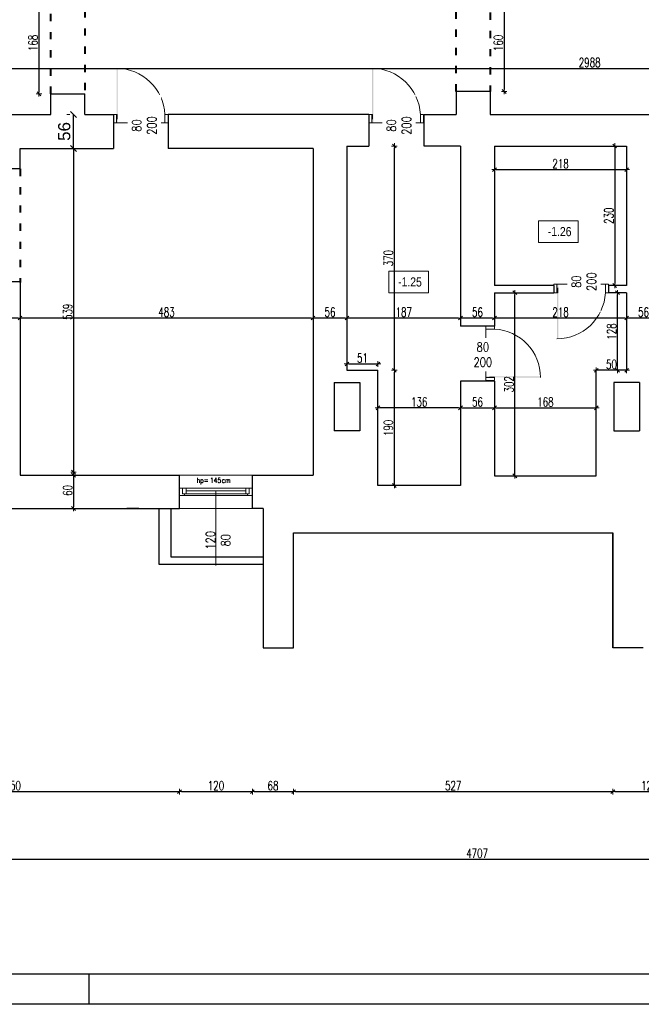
# Model space of a CAD drawing. Header units: millimetres. Extents: x 0 to 111311, y -48878 to -25280.
# Tile 48 of 161: x 68179 to 69204, y -32831 to -31207. Entities that reach past the tile are written whole.
import ezdxf

# ---------------------------------------------------------------- set-up
doc = ezdxf.new("R2010")
doc.units = ezdxf.units.MM
doc.linetypes.add('ACAD_ISO03W100', pattern=[30, 12, -18])
doc.linetypes.add('STRICHPUNKT', pattern=[0.5, 0.35, -0.05, 0.05, -0.05])
doc.layers.get('Defpoints').update_dxf_attribs({"color": 30})
for name, color, linetype, lineweight in [('0.35', 132, 'Continuous', 35), ('J opisy', 7, 'Continuous', 9), ('J stolarka_okna', 144, 'Continuous', 0), ('J wymiary', 1, 'Continuous', 9), ('kreskowanie', 250, 'Continuous', 9), ('MM', 6, 'Continuous', 40), ('okna', 5, 'Continuous', 20), ('OPIS', 7, 'Continuous', 5), ('sciany', 252, 'Continuous', 30)]:
    doc.layers.add(name, color=color, linetype=linetype, lineweight=lineweight)
doc.layers.add('e-cad_opisy', color=7, linetype='Continuous')
doc.styles.add('ADESK2', font='simplex', dxfattribs={"width": 0.7})
doc.styles.add('MtXpl_simplex_shx', font='simplex.shx')
doc.styles.get("Standard").update_dxf_attribs({"font": 'arial.ttf'})
doc.dimstyles.new('1-100', dxfattribs={"dimscale": 1.5, "dimtxt": 10, "dimasz": 2, "dimexe": 1, "dimexo": 1, "dimgap": 1.5, "dimtad": 1, "dimdec": 0, "dimrnd": 0.5, "dimdsep": 46, "dimtxsty": 'ADESK2', "dimblk": 'wymiar', "dimcen": -1, "dimdle": 5, "dimse1": 1, "dimse2": 1, "dimclrd": 256, "dimclre": 256, "dimclrt": 256, "dimadec": 0, "dimazin": 0, "dimtfac": 1, "dimtdec": 0, "dimtix": 1, "dimtmove": 0, "dimatfit": 3, "dimfxl": 20, "dimfxlon": 1, "dimtolj": 1, "dimtzin": 0, "dimarcsym": 0})
doc.dimstyles.new('Kopia gegutisa', dxfattribs={"dimscale": 5, "dimtxt": 4, "dimasz": 2, "dimexe": 1.25, "dimexo": 6, "dimgap": 1, "dimtad": 1, "dimdec": 0, "dimrnd": 0.1, "dimdsep": 46, "dimtxsty": 'Standard', "dimblk": 'OBLIQUE', "dimcen": 0, "dimadec": 0, "dimazin": 0, "dimtfac": 1, "dimtdec": 0, "dimtmove": 1, "dimatfit": 3, "dimldrblk": 'OBLIQUE', "dimfxl": 1.25, "dimtolj": 1, "dimtzin": 1, "dimlwe": 20, "dimarcsym": 0})

# ---------------------------------------------------------------- blocks, each defined once
blk = doc.blocks.new('A1_poziom')
at = {"ltscale": 0.8}
blk.add_line((345.5, 0), (345.5, 5), dxfattribs=at)
for points in [[(0, 0), (0, 297), (25, 297), (25, 594), (841, 594), (841, 0)], [(30, 5), (836, 5), (836, 589), (30, 589)]]:
    blk.add_lwpolyline(points, close=True)
blk = doc.blocks.new('wymiar')
for p, q in [((1.5, 0), (-1.5, 0)), ((1.06, 1.06), (-1.06, -1.06)), ((0, 1.5), (0, -1.5))]:
    blk.add_line(p, q)
blk = doc.blocks.new('*D2987')
at = {"layer": 'Defpoints', "color": 0, "ltscale": 4}
for p in [(69179.5, -31699.1), (69179.5, -31699.1), (69235.5, -31699.1)]:
    blk.add_point(p, dxfattribs=at)
at = {"layer": 'J wymiary', "lineweight": -2}
blk.add_line((69232.5, -31699.1), (69182.5, -31699.1), dxfattribs=at)
at = {"layer": 'J wymiary', "lineweight": -2, "ltscale": 4, "xscale": 3, "yscale": 3, "zscale": 3, "rotation": 180}
blk.add_blockref('wymiar', (69179.5, -31699.1), dxfattribs=at)
at = {"layer": 'J wymiary', "lineweight": -2, "ltscale": 4, "xscale": 3, "yscale": 3, "zscale": 3}
blk.add_blockref('wymiar', (69235.5, -31699.1), dxfattribs=at)
at = {"layer": 'J wymiary', "ltscale": 4, "insert": (69207.5, -31689.3), "char_height": 15, "attachment_point": 5, "style": 'ADESK2'}
blk.add_mtext('\\A1;56', dxfattribs=at)
blk = doc.blocks.new('*D2988')
at = {"layer": 'Defpoints', "color": 0, "ltscale": 4}
for p in [(68961.6, -31699.1), (68961.6, -31699.1), (69179.5, -31699.1)]:
    blk.add_point(p, dxfattribs=at)
at = {"layer": 'J wymiary', "lineweight": -2}
blk.add_line((69176.5, -31699.1), (68964.6, -31699.1), dxfattribs=at)
at = {"layer": 'J wymiary', "lineweight": -2, "ltscale": 4, "xscale": 3, "yscale": 3, "zscale": 3, "rotation": 180}
blk.add_blockref('wymiar', (68961.6, -31699.1), dxfattribs=at)
at = {"layer": 'J wymiary', "lineweight": -2, "ltscale": 4, "xscale": 3, "yscale": 3, "zscale": 3}
blk.add_blockref('wymiar', (69179.5, -31699.1), dxfattribs=at)
at = {"layer": 'J wymiary', "ltscale": 4, "insert": (69070.6, -31689.3), "char_height": 15, "attachment_point": 5, "style": 'ADESK2'}
blk.add_mtext('\\A1;218', dxfattribs=at)
blk = doc.blocks.new('*D2989')
at = {"layer": 'Defpoints', "color": 0, "ltscale": 4}
for p in [(68905.6, -31699.1), (68905.6, -31699.1), (68961.6, -31699.1)]:
    blk.add_point(p, dxfattribs=at)
at = {"layer": 'J wymiary', "lineweight": -2}
blk.add_line((68958.6, -31699.1), (68908.6, -31699.1), dxfattribs=at)
at = {"layer": 'J wymiary', "lineweight": -2, "ltscale": 4, "xscale": 3, "yscale": 3, "zscale": 3, "rotation": 180}
blk.add_blockref('wymiar', (68905.6, -31699.1), dxfattribs=at)
at = {"layer": 'J wymiary', "lineweight": -2, "ltscale": 4, "xscale": 3, "yscale": 3, "zscale": 3}
blk.add_blockref('wymiar', (68961.6, -31699.1), dxfattribs=at)
at = {"layer": 'J wymiary', "ltscale": 4, "insert": (68933.6, -31689.3), "char_height": 15, "attachment_point": 5, "style": 'ADESK2'}
blk.add_mtext('\\A1;56', dxfattribs=at)
blk = doc.blocks.new('*D2990')
at = {"layer": 'Defpoints', "color": 0, "ltscale": 4}
for p in [(68718.6, -31699.1), (68718.6, -31699.1), (68905.6, -31699.1)]:
    blk.add_point(p, dxfattribs=at)
at = {"layer": 'J wymiary', "lineweight": -2}
blk.add_line((68902.6, -31699.1), (68721.6, -31699.1), dxfattribs=at)
at = {"layer": 'J wymiary', "lineweight": -2, "ltscale": 4, "xscale": 3, "yscale": 3, "zscale": 3, "rotation": 180}
blk.add_blockref('wymiar', (68718.6, -31699.1), dxfattribs=at)
at = {"layer": 'J wymiary', "lineweight": -2, "ltscale": 4, "xscale": 3, "yscale": 3, "zscale": 3}
blk.add_blockref('wymiar', (68905.6, -31699.1), dxfattribs=at)
at = {"layer": 'J wymiary', "ltscale": 4, "insert": (68812.1, -31689.3), "char_height": 15, "attachment_point": 5, "style": 'ADESK2'}
blk.add_mtext('\\A1;187', dxfattribs=at)
blk = doc.blocks.new('*D2991')
at = {"layer": 'Defpoints', "color": 0, "ltscale": 4}
for p in [(68662.6, -31699.1), (68662.6, -31699.1), (68718.6, -31699.1)]:
    blk.add_point(p, dxfattribs=at)
at = {"layer": 'J wymiary', "lineweight": -2}
blk.add_line((68715.6, -31699.1), (68665.6, -31699.1), dxfattribs=at)
at = {"layer": 'J wymiary', "lineweight": -2, "ltscale": 4, "xscale": 3, "yscale": 3, "zscale": 3, "rotation": 180}
blk.add_blockref('wymiar', (68662.6, -31699.1), dxfattribs=at)
at = {"layer": 'J wymiary', "lineweight": -2, "ltscale": 4, "xscale": 3, "yscale": 3, "zscale": 3}
blk.add_blockref('wymiar', (68718.6, -31699.1), dxfattribs=at)
at = {"layer": 'J wymiary', "ltscale": 4, "insert": (68690.6, -31689.3), "char_height": 15, "attachment_point": 5, "style": 'ADESK2'}
blk.add_mtext('\\A1;56', dxfattribs=at)
blk = doc.blocks.new('*D2992')
at = {"layer": 'Defpoints', "color": 0, "ltscale": 4}
for p in [(68179.6, -31699.1), (68179.6, -31703.6), (68662.6, -31703.6)]:
    blk.add_point(p, dxfattribs=at)
at = {"layer": 'J wymiary', "lineweight": -2}
blk.add_line((68659.6, -31699.1), (68182.6, -31699.1), dxfattribs=at)
at = {"layer": 'J wymiary', "lineweight": -2, "ltscale": 4, "xscale": 3, "yscale": 3, "zscale": 3, "rotation": 180}
blk.add_blockref('wymiar', (68179.6, -31699.1), dxfattribs=at)
at = {"layer": 'J wymiary', "lineweight": -2, "ltscale": 4, "xscale": 3, "yscale": 3, "zscale": 3}
blk.add_blockref('wymiar', (68662.6, -31699.1), dxfattribs=at)
at = {"layer": 'J wymiary', "ltscale": 4, "insert": (68421.1, -31689.3), "char_height": 15, "attachment_point": 5, "style": 'ADESK2'}
blk.add_mtext('\\A1;483', dxfattribs=at)
blk = doc.blocks.new('*D2993')
at = {"layer": 'Defpoints', "color": 0, "ltscale": 4}
for p in [(68124.6, -31699.1), (68124.6, -31699.1), (68179.6, -31699.1)]:
    blk.add_point(p, dxfattribs=at)
at = {"layer": 'J wymiary', "lineweight": -2}
blk.add_line((68176.6, -31699.1), (68127.6, -31699.1), dxfattribs=at)
at = {"layer": 'J wymiary', "lineweight": -2, "ltscale": 4, "xscale": 3, "yscale": 3, "zscale": 3, "rotation": 180}
blk.add_blockref('wymiar', (68124.6, -31699.1), dxfattribs=at)
at = {"layer": 'J wymiary', "lineweight": -2, "ltscale": 4, "xscale": 3, "yscale": 3, "zscale": 3}
blk.add_blockref('wymiar', (68179.6, -31699.1), dxfattribs=at)
at = {"layer": 'J wymiary', "ltscale": 4, "insert": (68152.1, -31689.3), "char_height": 15, "attachment_point": 5, "style": 'ADESK2'}
blk.add_mtext('\\A1;55', dxfattribs=at)
blk = doc.blocks.new('*D3065')
at = {"layer": 'Defpoints', "color": 0, "ltscale": 4}
for p in [(68179.6, -31419.3), (68179.6, -31958.3), (68267.9, -31958.3)]:
    blk.add_point(p, dxfattribs=at)
at = {"layer": 'J wymiary', "lineweight": -2}
blk.add_line((68267.9, -31422.3), (68267.9, -31955.3), dxfattribs=at)
at = {"layer": 'J wymiary', "lineweight": -2, "ltscale": 4, "xscale": 3, "yscale": 3, "zscale": 3}
for p, rotation in [((68267.9, -31419.3), 90), ((68267.9, -31958.3), 270)]:
    blk.add_blockref('wymiar', p, dxfattribs=dict(at, rotation=rotation))
at = {"layer": 'J wymiary', "ltscale": 4, "insert": (68258.1, -31688.8), "char_height": 15, "attachment_point": 5, "rotation": 90, "style": 'ADESK2'}
blk.add_mtext('\\A1;539', dxfattribs=at)
blk = doc.blocks.new('_Oblique')
at = {"layer": 'kreskowanie', "color": 0, "lineweight": -2}
blk.add_line((-0.5, -0.5), (0.5, 0.5), dxfattribs=at)
blk = doc.blocks.new('*D3066')
at = {"layer": '0.35', "color": 0, "lineweight": 20}
for p, q in [((68256.6, -31363.3), (68261.6, -31363.3)), ((68244.1, -31419.3), (68261.6, -31419.3))]:
    blk.add_line(p, q, dxfattribs=at)
at = {"layer": '0.35', "color": 0, "linetype": 'ByBlock', "lineweight": -2}
blk.add_line((68267.9, -31419.3), (68267.9, -31363.3), dxfattribs=at)
at = {"layer": 'Defpoints', "color": 0, "ltscale": 4}
for p in [(68267.9, -31363.3), (68286.6, -31363.3), (68274.1, -31419.3)]:
    blk.add_point(p, dxfattribs=at)
at = {"layer": '0.35', "color": 0, "lineweight": -2, "ltscale": 4, "xscale": 10, "yscale": 10, "zscale": 10}
for p, rotation in [((68267.9, -31363.3), 90), ((68267.9, -31419.3), 270)]:
    blk.add_blockref('_Oblique', p, dxfattribs=dict(at, rotation=rotation))
at = {"layer": '0.35', "color": 0, "ltscale": 4, "insert": (68252.6, -31391.3), "char_height": 20, "attachment_point": 5, "rotation": 90}
blk.add_mtext('\\A1;56', dxfattribs=at)
blk = doc.blocks.new('*D3067')
at = {"layer": 'Defpoints', "color": 0, "ltscale": 4}
for p in [(68262.9, -31953.3), (68262.9, -32013.3), (68267.9, -32013.3)]:
    blk.add_point(p, dxfattribs=at)
at = {"layer": 'J wymiary', "lineweight": -2}
blk.add_line((68267.9, -31956.3), (68267.9, -32010.3), dxfattribs=at)
at = {"layer": 'J wymiary', "lineweight": -2, "ltscale": 4, "xscale": 3, "yscale": 3, "zscale": 3}
for p, rotation in [((68267.9, -31953.3), 90), ((68267.9, -32013.3), 270)]:
    blk.add_blockref('wymiar', p, dxfattribs=dict(at, rotation=rotation))
at = {"layer": 'J wymiary', "ltscale": 4, "insert": (68258.1, -31983.3), "char_height": 15, "attachment_point": 5, "rotation": 90, "style": 'ADESK2'}
blk.add_mtext('\\A1;60', dxfattribs=at)
blk = doc.blocks.new('*D3072')
at = {"layer": 'Defpoints', "color": 0, "ltscale": 4}
for p in [(70612.6, -31287.4), (67624.6, -31298.3), (70612.6, -31298.3)]:
    blk.add_point(p, dxfattribs=at)
at = {"layer": 'J wymiary', "lineweight": -2}
blk.add_line((67627.6, -31287.4), (70609.6, -31287.4), dxfattribs=at)
at = {"layer": 'J wymiary', "lineweight": -2, "ltscale": 4, "xscale": 3, "yscale": 3, "zscale": 3, "rotation": 180}
blk.add_blockref('wymiar', (67624.6, -31287.4), dxfattribs=at)
at = {"layer": 'J wymiary', "lineweight": -2, "ltscale": 4, "xscale": 3, "yscale": 3, "zscale": 3}
blk.add_blockref('wymiar', (70612.6, -31287.4), dxfattribs=at)
at = {"layer": 'J wymiary', "ltscale": 4, "insert": (69118.6, -31277.6), "char_height": 15, "attachment_point": 5, "style": 'ADESK2'}
blk.add_mtext('\\A1;2988', dxfattribs=at)
blk = doc.blocks.new('*D3073')
at = {"layer": 'Defpoints', "color": 0, "ltscale": 4}
for p in [(68769.6, -31803.3), (68905.6, -31803.3), (68769.6, -31847.2)]:
    blk.add_point(p, dxfattribs=at)
at = {"layer": 'J wymiary', "lineweight": -2}
blk.add_line((68902.6, -31847.2), (68772.6, -31847.2), dxfattribs=at)
at = {"layer": 'J wymiary', "lineweight": -2, "ltscale": 4, "xscale": 3, "yscale": 3, "zscale": 3, "rotation": 180}
blk.add_blockref('wymiar', (68769.6, -31847.2), dxfattribs=at)
at = {"layer": 'J wymiary', "lineweight": -2, "ltscale": 4, "xscale": 3, "yscale": 3, "zscale": 3}
blk.add_blockref('wymiar', (68905.6, -31847.2), dxfattribs=at)
at = {"layer": 'J wymiary', "ltscale": 4, "insert": (68837.6, -31837.5), "char_height": 15, "attachment_point": 5, "style": 'ADESK2'}
blk.add_mtext('\\A1;136', dxfattribs=at)
blk = doc.blocks.new('*D3074')
at = {"layer": 'Defpoints', "color": 0, "ltscale": 4}
for p in [(68905.6, -31847.2), (68961.6, -31847.2), (68961.6, -31847.2)]:
    blk.add_point(p, dxfattribs=at)
at = {"layer": 'J wymiary', "lineweight": -2}
blk.add_line((68908.6, -31847.2), (68958.6, -31847.2), dxfattribs=at)
at = {"layer": 'J wymiary', "lineweight": -2, "ltscale": 4, "xscale": 3, "yscale": 3, "zscale": 3, "rotation": 180}
blk.add_blockref('wymiar', (68905.6, -31847.2), dxfattribs=at)
at = {"layer": 'J wymiary', "lineweight": -2, "ltscale": 4, "xscale": 3, "yscale": 3, "zscale": 3}
blk.add_blockref('wymiar', (68961.6, -31847.2), dxfattribs=at)
at = {"layer": 'J wymiary', "ltscale": 4, "insert": (68933.6, -31837.5), "char_height": 15, "attachment_point": 5, "style": 'ADESK2'}
blk.add_mtext('\\A1;56', dxfattribs=at)
blk = doc.blocks.new('*D3075')
at = {"layer": 'Defpoints', "color": 0, "ltscale": 4}
for p in [(68961.6, -31847.2), (69129.5, -31847.2), (69129.5, -31847.2)]:
    blk.add_point(p, dxfattribs=at)
at = {"layer": 'J wymiary', "lineweight": -2}
blk.add_line((68964.6, -31847.2), (69126.5, -31847.2), dxfattribs=at)
at = {"layer": 'J wymiary', "lineweight": -2, "ltscale": 4, "xscale": 3, "yscale": 3, "zscale": 3, "rotation": 180}
blk.add_blockref('wymiar', (68961.6, -31847.2), dxfattribs=at)
at = {"layer": 'J wymiary', "lineweight": -2, "ltscale": 4, "xscale": 3, "yscale": 3, "zscale": 3}
blk.add_blockref('wymiar', (69129.5, -31847.2), dxfattribs=at)
at = {"layer": 'J wymiary', "ltscale": 4, "insert": (69045.6, -31837.5), "char_height": 15, "attachment_point": 5, "style": 'ADESK2'}
blk.add_mtext('\\A1;168', dxfattribs=at)
blk = doc.blocks.new('*D3076')
at = {"layer": 'Defpoints', "color": 0, "ltscale": 4}
for p in [(68769.6, -31785.3), (68796.7, -31785.3), (68769.6, -31975.3)]:
    blk.add_point(p, dxfattribs=at)
at = {"layer": 'J wymiary', "lineweight": -2}
blk.add_line((68796.7, -31972.3), (68796.7, -31788.3), dxfattribs=at)
at = {"layer": 'J wymiary', "lineweight": -2, "ltscale": 4, "xscale": 3, "yscale": 3, "zscale": 3}
for p, rotation in [((68796.7, -31785.3), 90), ((68796.7, -31975.3), 270)]:
    blk.add_blockref('wymiar', p, dxfattribs=dict(at, rotation=rotation))
at = {"layer": 'J wymiary', "ltscale": 4, "insert": (68786.9, -31880.3), "char_height": 15, "attachment_point": 5, "rotation": 90, "style": 'ADESK2'}
blk.add_mtext('\\A1;190', dxfattribs=at)
blk = doc.blocks.new('*D3077')
at = {"layer": 'Defpoints', "color": 0, "ltscale": 4}
for p in [(68754.6, -31415.3), (68796.7, -31415.3), (68769.6, -31785.3)]:
    blk.add_point(p, dxfattribs=at)
at = {"layer": 'J wymiary', "lineweight": -2}
blk.add_line((68796.7, -31782.3), (68796.7, -31418.3), dxfattribs=at)
at = {"layer": 'J wymiary', "lineweight": -2, "ltscale": 4, "xscale": 3, "yscale": 3, "zscale": 3}
for p, rotation in [((68796.7, -31415.3), 90), ((68796.7, -31785.3), 270)]:
    blk.add_blockref('wymiar', p, dxfattribs=dict(at, rotation=rotation))
at = {"layer": 'J wymiary', "ltscale": 4, "insert": (68786.9, -31600.3), "char_height": 15, "attachment_point": 5, "rotation": 90, "style": 'ADESK2'}
blk.add_mtext('\\A1;370', dxfattribs=at)
blk = doc.blocks.new('*D3078')
at = {"layer": 'Defpoints', "color": 0, "ltscale": 4}
for p in [(68961.6, -31657.3), (68995.2, -31657.3), (68961.6, -31959.3)]:
    blk.add_point(p, dxfattribs=at)
at = {"layer": 'J wymiary', "lineweight": -2}
blk.add_line((68995.2, -31956.3), (68995.2, -31660.3), dxfattribs=at)
at = {"layer": 'J wymiary', "lineweight": -2, "ltscale": 4, "xscale": 3, "yscale": 3, "zscale": 3}
for p, rotation in [((68995.2, -31657.3), 90), ((68995.2, -31959.3), 270)]:
    blk.add_blockref('wymiar', p, dxfattribs=dict(at, rotation=rotation))
at = {"layer": 'J wymiary', "ltscale": 4, "insert": (68985.5, -31808.3), "char_height": 15, "attachment_point": 5, "rotation": 90, "style": 'ADESK2'}
blk.add_mtext('\\A1;302', dxfattribs=at)
blk = doc.blocks.new('*D3079')
at = {"layer": 'Defpoints', "color": 0, "ltscale": 4}
for p in [(69164.5, -31657.3), (69179.5, -31657.3), (69179.5, -31785.3)]:
    blk.add_point(p, dxfattribs=at)
at = {"layer": 'J wymiary', "lineweight": -2}
blk.add_line((69164.5, -31782.3), (69164.5, -31660.3), dxfattribs=at)
at = {"layer": 'J wymiary', "lineweight": -2, "ltscale": 4, "xscale": 3, "yscale": 3, "zscale": 3}
for p, rotation in [((69164.5, -31657.3), 90), ((69164.5, -31785.3), 270)]:
    blk.add_blockref('wymiar', p, dxfattribs=dict(at, rotation=rotation))
at = {"layer": 'J wymiary', "ltscale": 4, "insert": (69154.8, -31721.3), "char_height": 15, "attachment_point": 5, "rotation": 90, "style": 'ADESK2'}
blk.add_mtext('\\A1;128', dxfattribs=at)
blk = doc.blocks.new('*D3080')
at = {"layer": 'Defpoints', "color": 0, "ltscale": 4}
for p in [(69129.5, -31785.3), (69129.5, -31785.3), (69179.5, -31785.3)]:
    blk.add_point(p, dxfattribs=at)
at = {"layer": 'J wymiary', "lineweight": -2}
blk.add_line((69176.5, -31785.3), (69132.5, -31785.3), dxfattribs=at)
at = {"layer": 'J wymiary', "lineweight": -2, "ltscale": 4, "xscale": 3, "yscale": 3, "zscale": 3, "rotation": 180}
blk.add_blockref('wymiar', (69129.5, -31785.3), dxfattribs=at)
at = {"layer": 'J wymiary', "lineweight": -2, "ltscale": 4, "xscale": 3, "yscale": 3, "zscale": 3}
blk.add_blockref('wymiar', (69179.5, -31785.3), dxfattribs=at)
at = {"layer": 'J wymiary', "ltscale": 4, "insert": (69154.5, -31775.5), "char_height": 15, "attachment_point": 5, "style": 'ADESK2'}
blk.add_mtext('\\A1;50', dxfattribs=at)
blk = doc.blocks.new('*D3081')
at = {"layer": 'Defpoints', "color": 0, "ltscale": 4}
for p in [(68769.6, -31774.8), (68718.6, -31785.3), (68769.6, -31785.3)]:
    blk.add_point(p, dxfattribs=at)
at = {"layer": 'J wymiary', "lineweight": -2}
blk.add_line((68721.6, -31774.8), (68766.6, -31774.8), dxfattribs=at)
at = {"layer": 'J wymiary', "lineweight": -2, "ltscale": 4, "xscale": 3, "yscale": 3, "zscale": 3, "rotation": 180}
blk.add_blockref('wymiar', (68718.6, -31774.8), dxfattribs=at)
at = {"layer": 'J wymiary', "lineweight": -2, "ltscale": 4, "xscale": 3, "yscale": 3, "zscale": 3}
blk.add_blockref('wymiar', (68769.6, -31774.8), dxfattribs=at)
at = {"layer": 'J wymiary', "ltscale": 4, "insert": (68744.1, -31765.1), "char_height": 15, "attachment_point": 5, "style": 'ADESK2'}
blk.add_mtext('\\A1;51', dxfattribs=at)
blk = doc.blocks.new('*D3082')
at = {"layer": 'Defpoints', "color": 0, "ltscale": 4}
for p in [(68961.6, -31415.3), (69179.5, -31415.3), (69179.5, -31454.3)]:
    blk.add_point(p, dxfattribs=at)
at = {"layer": 'J wymiary', "lineweight": -2}
blk.add_line((68964.6, -31454.3), (69176.5, -31454.3), dxfattribs=at)
at = {"layer": 'J wymiary', "lineweight": -2, "ltscale": 4, "xscale": 3, "yscale": 3, "zscale": 3, "rotation": 180}
blk.add_blockref('wymiar', (68961.6, -31454.3), dxfattribs=at)
at = {"layer": 'J wymiary', "lineweight": -2, "ltscale": 4, "xscale": 3, "yscale": 3, "zscale": 3}
blk.add_blockref('wymiar', (69179.5, -31454.3), dxfattribs=at)
at = {"layer": 'J wymiary', "ltscale": 4, "insert": (69070.6, -31444.6), "char_height": 15, "attachment_point": 5, "style": 'ADESK2'}
blk.add_mtext('\\A1;218', dxfattribs=at)
blk = doc.blocks.new('*D3083')
at = {"layer": 'Defpoints', "color": 0, "ltscale": 4}
for p in [(69179.5, -31415.3), (69159.9, -31645.3), (69179.5, -31645.3)]:
    blk.add_point(p, dxfattribs=at)
at = {"layer": 'J wymiary', "lineweight": -2}
blk.add_line((69159.9, -31418.3), (69159.9, -31642.3), dxfattribs=at)
at = {"layer": 'J wymiary', "lineweight": -2, "ltscale": 4, "xscale": 3, "yscale": 3, "zscale": 3}
for p, rotation in [((69159.9, -31415.3), 90), ((69159.9, -31645.3), 270)]:
    blk.add_blockref('wymiar', p, dxfattribs=dict(at, rotation=rotation))
at = {"layer": 'J wymiary', "ltscale": 4, "insert": (69150.2, -31530.3), "char_height": 15, "attachment_point": 5, "rotation": 90, "style": 'ADESK2'}
blk.add_mtext('\\A1;230', dxfattribs=at)
blk = doc.blocks.new('*D3086')
at = {"layer": 'Defpoints', "color": 0, "ltscale": 4}
for p in [(68977.6, -31165.3), (68977.6, -31325.3), (68977.6, -31325.3)]:
    blk.add_point(p, dxfattribs=at)
at = {"layer": 'J wymiary', "lineweight": -2}
blk.add_line((68977.6, -31168.3), (68977.6, -31322.3), dxfattribs=at)
at = {"layer": 'J wymiary', "lineweight": -2, "ltscale": 4, "xscale": 3, "yscale": 3, "zscale": 3}
for p, rotation in [((68977.6, -31165.3), 90), ((68977.6, -31325.3), 270)]:
    blk.add_blockref('wymiar', p, dxfattribs=dict(at, rotation=rotation))
at = {"layer": 'J wymiary', "ltscale": 4, "insert": (68967.9, -31245.3), "char_height": 15, "attachment_point": 5, "rotation": 90, "style": 'ADESK2'}
blk.add_mtext('\\A1;160', dxfattribs=at)
blk = doc.blocks.new('*D3087')
at = {"layer": 'Defpoints', "color": 0, "ltscale": 4}
for p in [(68210.8, -31161.3), (68210.8, -31329.3), (68210.8, -31329.3)]:
    blk.add_point(p, dxfattribs=at)
at = {"layer": 'J wymiary', "lineweight": -2}
blk.add_line((68210.8, -31164.3), (68210.8, -31326.3), dxfattribs=at)
at = {"layer": 'J wymiary', "lineweight": -2, "ltscale": 4, "xscale": 3, "yscale": 3, "zscale": 3}
for p, rotation in [((68210.8, -31161.3), 90), ((68210.8, -31329.3), 270)]:
    blk.add_blockref('wymiar', p, dxfattribs=dict(at, rotation=rotation))
at = {"layer": 'J wymiary', "ltscale": 4, "insert": (68201, -31245.3), "char_height": 15, "attachment_point": 5, "rotation": 90, "style": 'ADESK2'}
blk.add_mtext('\\A1;168', dxfattribs=at)
blk = doc.blocks.new('*D3174')
at = {"layer": 'Defpoints', "color": 0, "ltscale": 4}
for p in [(67892.6, -32003.5), (68442.6, -32002), (68442.6, -32480.2)]:
    blk.add_point(p, dxfattribs=at)
at = {"layer": 'J wymiary', "lineweight": -2}
blk.add_line((67895.6, -32480.2), (68439.6, -32480.2), dxfattribs=at)
at = {"layer": 'J wymiary', "lineweight": -2, "ltscale": 4, "xscale": 3, "yscale": 3, "zscale": 3, "rotation": 180}
blk.add_blockref('wymiar', (67892.6, -32480.2), dxfattribs=at)
at = {"layer": 'J wymiary', "lineweight": -2, "ltscale": 4, "xscale": 3, "yscale": 3, "zscale": 3}
blk.add_blockref('wymiar', (68442.6, -32480.2), dxfattribs=at)
at = {"layer": 'J wymiary', "ltscale": 4, "insert": (68167.6, -32470.4), "char_height": 15, "attachment_point": 5, "style": 'ADESK2'}
blk.add_mtext('\\A1;550', dxfattribs=at)
blk = doc.blocks.new('*D3175')
at = {"layer": 'Defpoints', "color": 0, "ltscale": 4}
for p in [(68442.6, -32002), (68562.6, -32002.4), (68562.6, -32480.2)]:
    blk.add_point(p, dxfattribs=at)
at = {"layer": 'J wymiary', "lineweight": -2}
blk.add_line((68445.6, -32480.2), (68559.6, -32480.2), dxfattribs=at)
at = {"layer": 'J wymiary', "lineweight": -2, "ltscale": 4, "xscale": 3, "yscale": 3, "zscale": 3, "rotation": 180}
blk.add_blockref('wymiar', (68442.6, -32480.2), dxfattribs=at)
at = {"layer": 'J wymiary', "lineweight": -2, "ltscale": 4, "xscale": 3, "yscale": 3, "zscale": 3}
blk.add_blockref('wymiar', (68562.6, -32480.2), dxfattribs=at)
at = {"layer": 'J wymiary', "ltscale": 4, "insert": (68502.6, -32470.4), "char_height": 15, "attachment_point": 5, "style": 'ADESK2'}
blk.add_mtext('\\A1;120', dxfattribs=at)
blk = doc.blocks.new('*D3176')
at = {"layer": 'Defpoints', "color": 0, "ltscale": 4}
for p in [(68562.6, -32002.4), (68630.6, -32053.3), (68630.6, -32480.2)]:
    blk.add_point(p, dxfattribs=at)
at = {"layer": 'J wymiary', "lineweight": -2}
blk.add_line((68565.6, -32480.2), (68627.6, -32480.2), dxfattribs=at)
at = {"layer": 'J wymiary', "lineweight": -2, "ltscale": 4, "xscale": 3, "yscale": 3, "zscale": 3, "rotation": 180}
blk.add_blockref('wymiar', (68562.6, -32480.2), dxfattribs=at)
at = {"layer": 'J wymiary', "lineweight": -2, "ltscale": 4, "xscale": 3, "yscale": 3, "zscale": 3}
blk.add_blockref('wymiar', (68630.6, -32480.2), dxfattribs=at)
at = {"layer": 'J wymiary', "ltscale": 4, "insert": (68596.6, -32470.4), "char_height": 15, "attachment_point": 5, "style": 'ADESK2'}
blk.add_mtext('\\A1;68', dxfattribs=at)
blk = doc.blocks.new('*D3190')
at = {"layer": 'Defpoints', "color": 0, "ltscale": 4}
for p in [(68630.6, -32053.3), (69156.9, -32053.3), (69156.9, -32480.2)]:
    blk.add_point(p, dxfattribs=at)
at = {"layer": 'J wymiary', "lineweight": -2}
blk.add_line((68633.6, -32480.2), (69153.9, -32480.2), dxfattribs=at)
at = {"layer": 'J wymiary', "lineweight": -2, "ltscale": 4, "xscale": 3, "yscale": 3, "zscale": 3, "rotation": 180}
blk.add_blockref('wymiar', (68630.6, -32480.2), dxfattribs=at)
at = {"layer": 'J wymiary', "lineweight": -2, "ltscale": 4, "xscale": 3, "yscale": 3, "zscale": 3}
blk.add_blockref('wymiar', (69156.9, -32480.2), dxfattribs=at)
at = {"layer": 'J wymiary', "ltscale": 4, "insert": (68893.7, -32470.4), "char_height": 15, "attachment_point": 5, "style": 'ADESK2'}
blk.add_mtext('\\A1;527', dxfattribs=at)
blk = doc.blocks.new('*D3191')
at = {"layer": 'Defpoints', "color": 0, "ltscale": 4}
for p in [(69276.9, -32013.3), (69156.9, -32053.3), (69276.9, -32480.2)]:
    blk.add_point(p, dxfattribs=at)
at = {"layer": 'J wymiary', "lineweight": -2}
blk.add_line((69159.9, -32480.2), (69273.9, -32480.2), dxfattribs=at)
at = {"layer": 'J wymiary', "lineweight": -2, "ltscale": 4, "xscale": 3, "yscale": 3, "zscale": 3, "rotation": 180}
blk.add_blockref('wymiar', (69156.9, -32480.2), dxfattribs=at)
at = {"layer": 'J wymiary', "lineweight": -2, "ltscale": 4, "xscale": 3, "yscale": 3, "zscale": 3}
blk.add_blockref('wymiar', (69276.9, -32480.2), dxfattribs=at)
at = {"layer": 'J wymiary', "ltscale": 4, "insert": (69216.9, -32470.4), "char_height": 15, "attachment_point": 5, "style": 'ADESK2'}
blk.add_mtext('\\A1;120', dxfattribs=at)
blk = doc.blocks.new('*D3192')
at = {"layer": 'Defpoints', "color": 0, "ltscale": 4}
for p in [(66579.6, -32290.3), (71286.6, -32291.4), (71286.6, -32591.6)]:
    blk.add_point(p, dxfattribs=at)
at = {"layer": 'J wymiary', "lineweight": -2}
blk.add_line((66582.6, -32591.6), (71283.6, -32591.6), dxfattribs=at)
at = {"layer": 'J wymiary', "lineweight": -2, "ltscale": 4, "xscale": 3, "yscale": 3, "zscale": 3, "rotation": 180}
blk.add_blockref('wymiar', (66579.6, -32591.6), dxfattribs=at)
at = {"layer": 'J wymiary', "lineweight": -2, "ltscale": 4, "xscale": 3, "yscale": 3, "zscale": 3}
blk.add_blockref('wymiar', (71286.6, -32591.6), dxfattribs=at)
at = {"layer": 'J wymiary', "ltscale": 4, "insert": (68933.1, -32581.9), "char_height": 15, "attachment_point": 5, "style": 'ADESK2'}
blk.add_mtext('\\A1;4707', dxfattribs=at)

msp = doc.modelspace()

# ---------------------------------------------------------------- linework, layer by layer
at = {"layer": 'J opisy'}
for p, q in [((68380.014, -31406.949), (68380.014, -31356.949)), ((68801.014, -31406.949), (68801.014, -31356.949)), ((69105.958, -31613.618), (69105.958, -31663.618)), ((68917.92, -31755.856), (68967.92, -31755.856))]:
    msp.add_line(p, q, dxfattribs=at)
at = {"layer": 'J opisy', "linetype": 'Continuous', "lineweight": 9}
msp.add_line((68502.586, -31984.284), (68502.586, -32107.284), dxfattribs=at)
at = {"layer": 'J stolarka_okna'}
for p, q in [((68333.586, -31377.284), (68333.586, -31363.284)), ((68339.537, -31363.284), (68333.586, -31363.284)), ((68338.586, -31371.284), (68338.586, -31363.284)), ((68338.586, -31377.284), (68338.586, -31371.284)), ((68418.586, -31377.284), (68418.586, -31363.284)), ((68423.586, -31363.284), (68418.586, -31363.284)), ((68754.586, -31377.284), (68754.586, -31363.284)), ((68760.537, -31363.284), (68754.586, -31363.284)), ((68759.586, -31371.284), (68759.586, -31363.284)), ((68759.586, -31377.284), (68759.586, -31371.284)), ((68839.586, -31377.284), (68839.586, -31363.284)), ((68844.586, -31363.284), (68839.586, -31363.284)), ((68844.586, -31363.284), (68844.586, -31377.284)), ((68333.586, -31377.284), (68338.586, -31377.284)), ((68338.586, -31377.284), (68418.586, -31377.284)), ((68418.586, -31377.284), (68423.586, -31377.284)), ((68754.586, -31377.284), (68759.586, -31377.284)), ((68759.586, -31377.284), (68839.586, -31377.284)), ((68839.586, -31377.284), (68844.586, -31377.284)), ((69059.53, -31643.284), (69064.53, -31643.284)), ((69059.53, -31643.284), (69059.53, -31657.284)), ((69064.53, -31643.284), (69064.53, -31649.284)), ((69064.53, -31643.284), (69144.53, -31643.284)), ((69064.53, -31649.284), (69064.53, -31657.284)), ((69144.53, -31643.284), (69149.53, -31643.284)), ((69144.53, -31643.284), (69144.53, -31657.284)), ((69149.53, -31657.284), (69149.53, -31643.284)), ((69065.481, -31657.284), (69059.53, -31657.284)), ((69149.53, -31657.284), (69144.53, -31657.284)), ((68947.586, -31717.284), (68947.586, -31712.284)), ((68961.586, -31712.284), (68947.586, -31712.284)), ((68947.586, -31797.284), (68947.586, -31717.284)), ((68947.586, -31717.284), (68961.586, -31717.284)), ((68961.586, -31712.284), (68961.586, -31717.284)), ((68947.586, -31797.284), (68953.586, -31797.284)), ((68947.586, -31802.284), (68947.586, -31797.284)), ((68953.586, -31797.284), (68961.586, -31797.284)), ((68961.586, -31796.333), (68961.586, -31802.284)), ((68947.586, -31802.284), (68961.586, -31802.284))]:
    msp.add_line(p, q, dxfattribs=at)
at = {"layer": 'J stolarka_okna', "linetype": 'Continuous', "lineweight": 9}
for p, q in [((68562.586, -31958.284), (68442.586, -31958.284)), ((68562.586, -31979.784), (68442.586, -31979.784)), ((68442.586, -31979.784), (68442.586, -31991.784)), ((68442.586, -31991.784), (68562.586, -31991.784)), ((68453.586, -31979.784), (68447.586, -31979.784)), ((68447.586, -31979.784), (68447.586, -31988.784)), ((68453.586, -31988.784), (68447.586, -31988.784)), ((68450.586, -31988.784), (68450.586, -31991.784)), ((68453.586, -31979.784), (68453.586, -31988.784)), ((68551.586, -31984.284), (68453.586, -31984.284)), ((68551.586, -31988.784), (68453.586, -31988.784)), ((68557.586, -31979.784), (68551.586, -31979.784)), ((68551.586, -31979.784), (68551.586, -31988.784)), ((68557.586, -31988.784), (68551.586, -31988.784)), ((68554.586, -31988.784), (68554.586, -31991.784)), ((68557.586, -31979.784), (68557.586, -31988.784)), ((68562.586, -31991.784), (68562.586, -31979.784)), ((68442.586, -32013.284), (68562.586, -32013.284))]:
    msp.add_line(p, q, dxfattribs=at)
at = {"layer": 'J stolarka_okna'}
for centre, start, end in [((68338.69, -31367.28), 2.863242, 90), ((68759.69, -31367.28), 2.863242, 90), ((69064.634, -31653.288), 270, 357.136758), ((68957.59, -31797.18), 0, 87.136758)]:
    msp.add_arc(centre, 79.996, start, end, dxfattribs=at)
for points in [[(68340.815, -31287.284), (68338.69, -31287.284), (68340.815, -31377.284), (68338.815, -31377.284)], [(68761.815, -31287.284), (68759.69, -31287.284), (68761.815, -31377.284), (68759.815, -31377.284)], [(69066.759, -31733.284), (69064.634, -31733.284), (69066.759, -31643.284), (69064.759, -31643.284)], [(69037.586, -31795.054), (69037.586, -31797.18), (68947.586, -31795.054), (68947.586, -31797.054)]]:
    msp.add_solid(points, dxfattribs=at)
at = {"layer": 'MM', "color": 251, "linetype": 'ACAD_ISO03W100'}
for p, q in [((68230.586, -31329.284), (68230.586, -31161.284)), ((68286.586, -31161.284), (68286.586, -31329.284)), ((68898.586, -31325.284), (68898.586, -31165.284)), ((68954.586, -31165.284), (68954.586, -31325.284)), ((68179.586, -31453.166), (68179.586, -31640.166))]:
    msp.add_line(p, q, dxfattribs=at)
at = {"layer": 'okna'}
msp.add_line((68310.586, -31363.284), (68315.586, -31363.284), dxfattribs=at)
at = {"layer": 'OPIS'}
for points in [[(69099.684, -31574.643), (69034.43, -31574.643), (69034.43, -31538.67), (69099.684, -31538.67)], [(68852.972, -31657.683), (68787.718, -31657.683), (68787.718, -31621.709), (68852.972, -31621.709)]]:
    msp.add_lwpolyline(points, close=True, dxfattribs=at)
at = {"layer": 'sciany'}
for p, q in [((68898.586, -31325.284), (68898.586, -31363.284)), ((68954.586, -31325.284), (68898.586, -31325.284)), ((68954.586, -31325.284), (68954.586, -31363.284)), ((68230.586, -31363.284), (68230.586, -31329.284)), ((68230.586, -31329.284), (68286.586, -31329.284)), ((68286.586, -31363.284), (68286.586, -31329.284)), ((67978.586, -31363.284), (68230.586, -31363.284)), ((68286.586, -31363.284), (68333.586, -31363.284)), ((68333.586, -31363.284), (68333.586, -31419.284)), ((68754.586, -31363.284), (68423.586, -31363.284)), ((68423.586, -31363.284), (68423.586, -31419.284)), ((68754.586, -31363.284), (68754.586, -31415.305)), ((68845.586, -31363.284), (68898.586, -31363.284)), ((68845.586, -31415.305), (68845.586, -31363.284)), ((68954.586, -31363.284), (69975.303, -31363.284)), ((68179.586, -31419.284), (68333.586, -31419.284)), ((68179.586, -31452.284), (68179.586, -31419.284)), ((68662.586, -31419.284), (68423.586, -31419.284)), ((68662.586, -31419.284), (68662.586, -31958.284)), ((68718.586, -31415.305), (68754.586, -31415.305)), ((68718.586, -31415.305), (68718.586, -31785.284)), ((68905.586, -31415.305), (68845.586, -31415.305)), ((68905.586, -31415.305), (68905.586, -31712.284)), ((68961.586, -31415.284), (68961.586, -31645.284)), ((68961.586, -31415.284), (69179.53, -31415.284)), ((69179.53, -31415.284), (69179.53, -31645.284)), ((68124.586, -31452.284), (68179.586, -31452.284)), ((68179.586, -31639.284), (68124.586, -31639.284)), ((68179.586, -31640.166), (68179.586, -31958.284)), ((69059.53, -31645.284), (68961.586, -31645.284)), ((69059.53, -31645.284), (69059.53, -31657.284)), ((69179.53, -31645.284), (69149.53, -31645.284)), ((69149.53, -31645.284), (69149.53, -31657.284)), ((68961.586, -31657.279), (68961.586, -31712.284)), ((68961.586, -31657.284), (69059.53, -31657.284)), ((69179.53, -31657.284), (69149.53, -31657.284)), ((69179.53, -31657.284), (69179.53, -31785.284)), ((68961.586, -31712.284), (68905.586, -31712.284)), ((68718.586, -31785.284), (68769.586, -31785.284)), ((68769.586, -31975.305), (68769.586, -31785.284)), ((69129.53, -31959.284), (69129.53, -31785.284)), ((69179.53, -31785.284), (69129.53, -31785.284)), ((68697.586, -31805.284), (68697.586, -31885.284)), ((68697.586, -31805.284), (68739.586, -31805.284)), ((68739.586, -31805.284), (68739.586, -31885.284)), ((68905.586, -31803.284), (68905.586, -31975.305)), ((68961.586, -31803.284), (68905.586, -31803.284)), ((68961.586, -31803.284), (68961.586, -31959.284)), ((69200.53, -31805.284), (69158.53, -31805.284)), ((69158.53, -31805.284), (69158.53, -31885.284)), ((69200.53, -31805.284), (69200.53, -31885.284)), ((68739.586, -31885.284), (68697.586, -31885.284)), ((69158.53, -31885.284), (69200.53, -31885.284)), ((68179.586, -31958.284), (68442.586, -31958.284)), ((68442.586, -32013.284), (68442.586, -31958.284)), ((68562.586, -31958.284), (68662.586, -31958.284)), ((68562.586, -32013.284), (68562.586, -31958.284)), ((68961.586, -31959.284), (69129.53, -31959.284)), ((68905.586, -31975.305), (68769.586, -31975.305)), ((67893.586, -32013.284), (68442.586, -32013.284)), ((68375.586, -32013.284), (68355.586, -32013.284)), ((68408.59, -32013.284), (68408.59, -32093.284)), ((68428.59, -32093.284), (68428.59, -32013.284)), ((68580.586, -32013.284), (68562.586, -32013.284)), ((68580.586, -32013.284), (68580.586, -32243.284)), ((68630.586, -32243.284), (68630.586, -32053.284)), ((68630.586, -32053.284), (69156.877, -32053.284)), ((69156.877, -32053.284), (69156.877, -32243.284)), ((69156.877, -32243.284), (69156.877, -32053.284)), ((68408.59, -32093.284), (68408.59, -32105.284)), ((68408.59, -32105.284), (68580.586, -32105.284)), ((68580.586, -32093.284), (68428.59, -32093.284)), ((68568.59, -32105.284), (68580.586, -32105.284)), ((68580.586, -32243.284), (68630.586, -32243.284)), ((69206.877, -32243.284), (69156.877, -32243.284))]:
    msp.add_line(p, q, dxfattribs=at)
at = {"layer": 'sciany', "linetype": 'STRICHPUNKT'}
for p, q in [((68339.537, -31371.284), (68339.537, -31363.284)), ((68760.537, -31371.284), (68760.537, -31363.284)), ((69065.481, -31649.284), (69065.481, -31657.284)), ((68953.586, -31796.333), (68961.586, -31796.333))]:
    msp.add_line(p, q, dxfattribs=at)

# ---------------------------------------------------------------- block references
at = {"layer": 'e-cad_opisy', "ltscale": 4, "xscale": 10, "yscale": 10, "zscale": 10}
msp.add_blockref('A1_poziom', (64838.495, -32831.019), dxfattribs=at)

# ---------------------------------------------------------------- texts
at = {"layer": 'J opisy', "style": 'MtXpl_simplex_shx', "width": 0.9}
for s, p in [('hp=', (68470.785, -31970.706)), ('145', (68492.728, -31970.706)), ('cm', (68511.928, -31970.706))]:
    msp.add_text(s, height=8, dxfattribs=at).set_placement(p)
at = {"layer": 'J opisy', "insert": (68506.017, -32065.66), "char_height": 15, "width": 30.20626, "attachment_point": 5, "rotation": 90, "line_spacing_factor": 0.771429}
msp.add_mtext('\\pxsm1;{\\Fsimplex|c238;\\W0.8;120\\Fsimplex|c0;\\P\\Fsimplex|c238;80}', dxfattribs=at)
at = {"layer": 'OPIS', "char_height": 15, "width": 48.75, "attachment_point": 5, "line_spacing_factor": 0.857143}
for s, insert in [('{\\fArial Narrow|b0|i0|c238|p34;-1.26}', (69069.089, -31556.543)), ('{\\fArial Narrow|b0|i0|c238|p34;-1.25}', (68822.377, -31639.582))]:
    msp.add_mtext(s, dxfattribs=dict(at, insert=insert))

# ---------------------------------------------------------------- dimensions: what is measured, and where the dimension line sits
at = {"layer": '0.35', "color": 1}
dim = msp.add_linear_dim(base=(68267.86, -31363.284), p1=(68274.11, -31419.284), p2=(68286.586, -31363.284), angle=90, dimstyle='Kopia gegutisa', override={"dimfxl": 1}, dxfattribs=at)
dim.commit()
dim.dimension.update_dxf_attribs({"geometry": '*D3066', "text_midpoint": (68252.648, -31391.284)})
at = {"layer": 'J wymiary'}
for base, p1, p2, picture, middle in [((68210.779, -31329.284), (68210.779, -31161.284), (68210.779, -31329.284), '*D3087', (68201.029, -31245.284)), ((68267.86, -31958.284), (68179.586, -31419.284), (68179.586, -31958.284), '*D3065', (68258.11, -31688.784)), ((69164.53, -31657.284), (69179.53, -31785.284), (69179.53, -31657.284), '*D3079', (69154.78, -31721.284)), ((68796.698, -31785.284), (68769.586, -31975.305), (68769.586, -31785.284), '*D3076', (68786.948, -31880.294)), ((68267.86, -32013.284), (68262.86, -31953.284), (68262.86, -32013.284), '*D3067', (68258.11, -31983.284))]:
    dim = msp.add_linear_dim(base=base, p1=p1, p2=p2, angle=90, dimstyle='1-100', dxfattribs=at)
    dim.commit()
    dim.dimension.update_dxf_attribs({"geometry": picture, "text_midpoint": middle})
dim = msp.add_linear_dim(base=(68977.628, -31325.284), p1=(68977.628, -31165.284), p2=(68977.628, -31325.284), angle=90, dimstyle='1-100', override={"dimblk": 'wymiar'}, dxfattribs=at)
dim.commit()
dim.dimension.update_dxf_attribs({"geometry": '*D3086', "text_midpoint": (68967.878, -31245.284)})
for base, p1, p2, picture, middle in [((70612.586, -31287.395), (67624.586, -31298.284), (70612.586, -31298.284), '*D3072', (69118.586, -31277.645)), ((69179.53, -31454.322), (68961.586, -31415.284), (69179.53, -31415.284), '*D3082', (69070.558, -31444.572)), ((68124.586, -31699.056), (68179.586, -31699.056), (68124.586, -31699.056), '*D2993', (68152.086, -31689.306)), ((68179.586, -31699.056), (68662.586, -31703.58), (68179.586, -31703.58), '*D2992', (68421.086, -31689.306)), ((68662.586, -31699.056), (68718.586, -31699.056), (68662.586, -31699.056), '*D2991', (68690.586, -31689.306)), ((68718.586, -31699.056), (68905.586, -31699.056), (68718.586, -31699.056), '*D2990', (68812.086, -31689.306)), ((68905.586, -31699.056), (68961.586, -31699.056), (68905.586, -31699.056), '*D2989', (68933.586, -31689.306)), ((69179.53, -31699.056), (69235.53, -31699.056), (69179.53, -31699.056), '*D2987', (69207.53, -31689.306)), ((68769.586, -31774.831), (68718.586, -31785.284), (68769.586, -31785.284), '*D3081', (68744.086, -31765.081)), ((69129.53, -31785.284), (69179.53, -31785.284), (69129.53, -31785.284), '*D3080', (69154.53, -31775.534)), ((68769.586, -31847.215), (68905.586, -31803.284), (68769.586, -31803.284), '*D3073', (68837.586, -31837.465)), ((68961.586, -31847.215), (68905.586, -31847.215), (68961.586, -31847.215), '*D3074', (68933.586, -31837.465)), ((69129.53, -31847.215), (68961.586, -31847.215), (69129.53, -31847.215), '*D3075', (69045.558, -31837.465))]:
    dim = msp.add_linear_dim(base=base, p1=p1, p2=p2, dimstyle='1-100', dxfattribs=at)
    dim.commit()
    dim.dimension.update_dxf_attribs({"geometry": picture, "text_midpoint": middle})
for base, p1, p2, picture, middle in [((68442.586, -32480.161), (67892.586, -32003.452), (68442.586, -32001.986), '*D3174', (68167.586, -32470.411)), ((68562.586, -32480.161), (68442.586, -32001.986), (68562.586, -32002.389), '*D3175', (68502.586, -32470.411)), ((68630.586, -32480.161), (68562.586, -32002.389), (68630.586, -32053.284), '*D3176', (68596.586, -32470.411)), ((69276.877, -32480.161), (69156.877, -32053.284), (69276.877, -32013.284), '*D3191', (69216.877, -32470.411)), ((69156.877, -32480.161), (68630.586, -32053.284), (69156.877, -32053.284), '*D3190', (68893.732, -32470.411)), ((71286.586, -32591.632), (66579.586, -32290.284), (71286.586, -32291.358), '*D3192', (68933.086, -32581.882))]:
    dim = msp.add_linear_dim(base=base, p1=p1, p2=p2, dimstyle='1-100', override={"dimblk": 'wymiar'}, dxfattribs=at)
    dim.commit()
    dim.dimension.update_dxf_attribs({"geometry": picture, "text_midpoint": middle})

# ---------------------------------------------------------------- next in the draw order: texts
at = {"layer": 'J opisy', "char_height": 15, "width": 85.22639, "attachment_point": 5, "line_spacing_factor": 0.771429, "bg_fill": 2}
for insert, rotation in [((68384.346, -31381.516), 90.004545), ((68804.183, -31381.516), 90.004545), ((69109.127, -31639.051), 89.995455), ((68942.487, -31759.316), 359.995455)]:
    msp.add_mtext('\\pxsm1;{\\Fsimplex.shx|c238;\\W0.8;80\\P200}', dxfattribs=dict(at, insert=insert, rotation=rotation))

# ---------------------------------------------------------------- next in the draw order: dimensions: what is measured, and where the dimension line sits
at = {"layer": 'J wymiary'}
for base, p1, p2, picture, middle in [((68796.698, -31415.305), (68769.586, -31785.284), (68754.586, -31415.305), '*D3077', (68786.948, -31600.294)), ((69159.942, -31645.284), (69179.53, -31415.284), (69179.53, -31645.284), '*D3083', (69150.192, -31530.284)), ((68995.227, -31657.284), (68961.586, -31959.284), (68961.586, -31657.284), '*D3078', (68985.477, -31808.284))]:
    dim = msp.add_linear_dim(base=base, p1=p1, p2=p2, angle=90, dimstyle='1-100', dxfattribs=at)
    dim.commit()
    dim.dimension.update_dxf_attribs({"geometry": picture, "text_midpoint": middle})
dim = msp.add_linear_dim(base=(68961.586, -31699.056), p1=(69179.53, -31699.056), p2=(68961.586, -31699.056), dimstyle='1-100', dxfattribs=at)
dim.commit()
dim.dimension.update_dxf_attribs({"geometry": '*D2988', "text_midpoint": (69070.558, -31689.306)})

doc.saveas('drawing.dxf')
